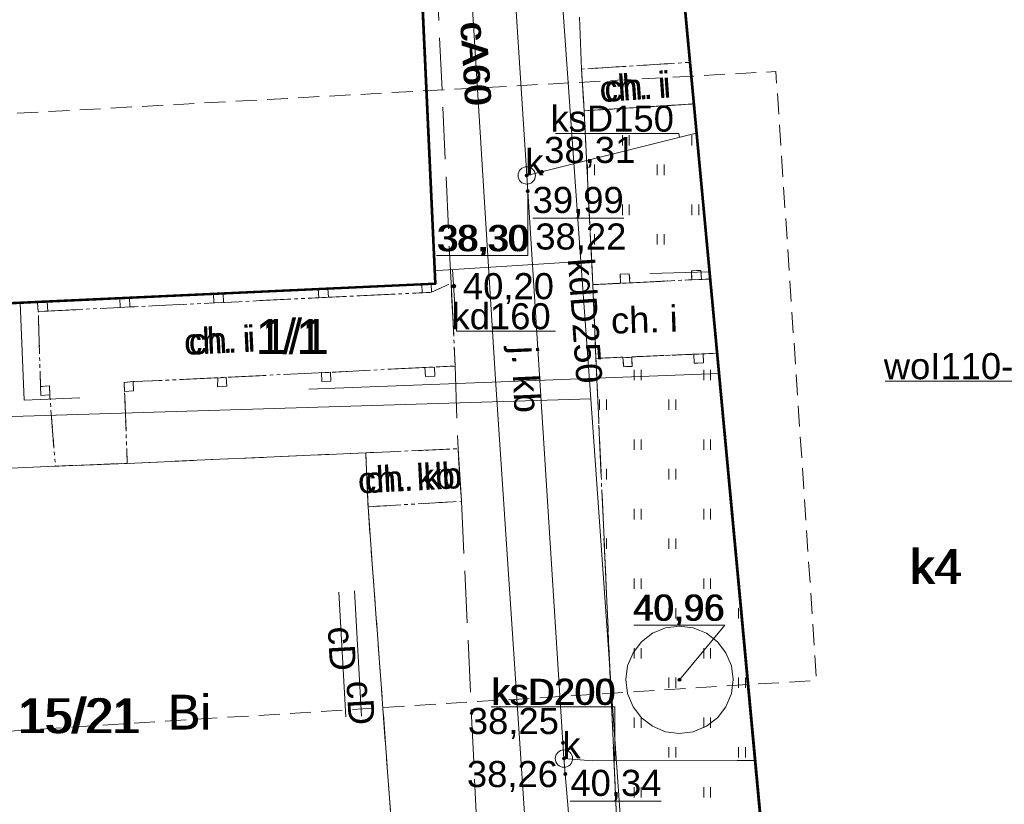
# Model space of a CAD drawing. Header units: millimetres. Extents: x 6503307 to 6504695, y 5886099 to 5887123.
# Tile 53 of 77: x 6504072 to 6504101, y 5886255 to 5886278. Entities that reach past the tile are written whole.
import ezdxf
from ezdxf.enums import TextEntityAlignment as Align

# ---------------------------------------------------------------- set-up
doc = ezdxf.new("R2010")
doc.units = ezdxf.units.MM
for name, pattern in [('2', [9, 6, -3]), ('DGN Style 3', [23.063138, 16.47367, -6.589468]), ('OTKC_A05', [1.5, 1, -0.5]), ('OTKJ_A05', [2, 1.5, -0.5]), ('OTKU_A05', [2, 1.5, -0.5]), ('OTZT_A05', [1.5, 1, -0.5])]:
    doc.linetypes.add(name, pattern=pattern)
for name, color, linetype, lineweight in [('Bloki budynku EGiB', 18, 'Continuous', 0), ('Budynki EGiB', 18, 'Continuous', 0), ('Działki', 18, 'Continuous', 0), ('isa_V10520003E16E075_TUsr', 7, 'Continuous', 25), ('isa_V10520003E16E075_TUsr_19165818BF56C1D4', 5, 'OTKJ_A05', 25), ('Komunikacja (obszary)', 18, 'Continuous', 0), ('Obiekty związane z budynkami EGiB (obszary)', 18, 'Continuous', 0), ('Pikiety', 18, 'Continuous', 0), ('Przewody wodociągowe', 5, 'Continuous', 0), ('Zagospodarowanie terenu (obszary)', 18, 'Continuous', 0)]:
    doc.layers.add(name, color=color, linetype=linetype, lineweight=lineweight)
for name, color, linetype, lineweight, true_color in [('Przewody ciepłownicze', 7, 'Continuous', 0, 0xd200d2), ('Przewody kanalizacyjne', 7, 'Continuous', 0, 0x803300), ('Punkty o określonej wysokości', 7, 'Continuous', 0, 0x803300), ('Urządzenia towarzyszące (obszary)', 7, 'Continuous', 0, 0xff9100), ('Urządzenia związane z siecią (punkty)', 7, 'Continuous', 0, 0x803300), ('Użytki gruntowe', 7, 'Continuous', 0, 0x008000)]:
    doc.layers.add(name, color=color, linetype=linetype, lineweight=lineweight, true_color=true_color)
doc.styles.add('DOMYSLNA_CZCIONKA', font='arial.ttf')

# ---------------------------------------------------------------- blocks, each defined once
blk = doc.blocks.new('OTRS_P05')
at = {"layer": 'isa_V10520003E16E075_TUsr', "true_color": 0x0a0909}
h = blk.add_hatch(color=18, dxfattribs=at)
h.dxf.hatch_style = 1
h.paths.add_polyline_path([(0.09, 0, 1), (-0.09, 0, 1)])
at = {"layer": 'isa_V10520003E16E075_TUsr', "color": 18, "true_color": 0x0a0909}
blk.add_lwpolyline([(0.09, 0, 1), (-0.09, 0, 1)], format="xyb", close=True, dxfattribs=at)
at = {"layer": 'isa_V10520003E16E075_TUsr_19165818BF56C1D4', "color": 18, "true_color": 0x0a0909}
blk.add_circle((0, 0), 0.09, dxfattribs=at)
blk = doc.blocks.new('SUKS_P05')
at = {"color": 36, "linetype": 'Continuous', "lineweight": 18, "true_color": 0x803300}
blk.add_circle((0, 0), 0.5, dxfattribs=at)
blk = doc.blocks.new('SUPS01_05')
at = {"lineweight": 18, "true_color": 0x803300}
h = blk.add_hatch(color=36, dxfattribs=at)
h.dxf.hatch_style = 1
h.paths.add_polyline_path([(-0.09, 0, 1), (0.09, 0, 1)])
at = {"color": 18, "lineweight": 18, "true_color": 0x0a0909}
blk.add_circle((0, 0), 0.09, dxfattribs=at)

msp = doc.modelspace()

# ---------------------------------------------------------------- hatches: boundary and pattern name
at = {"layer": 'Zagospodarowanie terenu (obszary)'}
h = msp.add_hatch(dxfattribs=at)
h.set_pattern_fill('OTZT', color=256, scale=0.2, style=0, pattern_type=0)
h.set_pattern_definition([(90, (6504088.584, 5886271.277), (-2, 1e-16), [0.3, -1.7]), (90, (6504088.784, 5886271.277), (-2, 1e-16), [0.3, -1.7]), (90, (6504089.584, 5886270.127), (-2, 1e-16), [0.3, -1.7]), (90, (6504089.784, 5886270.127), (-2, 1e-16), [0.3, -1.7])])
h.paths.add_polyline_path([(6504092.10976, 5886270.28929), (6504091.63982, 5886275.32635), (6504088.48399, 5886275.12706), (6504088.73399, 5886270.12706), (6504089.53399, 5886270.16706), (6504089.52399, 5886270.42706), (6504089.78399, 5886270.43706), (6504089.80389, 5886270.17846), (6504089.85147, 5886270.18075), (6504091.58399, 5886270.26706), (6504091.57399, 5886270.52706), (6504091.84399, 5886270.53706), (6504091.86397, 5886270.27743)], flags=0)
at = {"layer": 'Zagospodarowanie terenu (obszary)', "ltscale": 0.1}
h = msp.add_hatch(dxfattribs=at)
h.set_pattern_fill('OTZT', style=0)
h.set_pattern_definition([(90, (6504088.584, 5886271.277), (-2, 1e-16), [0.3, -1.7]), (90, (6504088.784, 5886271.277), (-2, 1e-16), [0.3, -1.7]), (90, (6504089.584, 5886270.127), (-2, 1e-16), [0.3, -1.7]), (90, (6504089.784, 5886270.127), (-2, 1e-16), [0.3, -1.7])])
h.paths.add_polyline_path([(6504092.10976, 5886270.28929), (6504091.63982, 5886275.32635), (6504088.48399, 5886275.12706), (6504088.73399, 5886270.12706), (6504089.53399, 5886270.16706), (6504089.52399, 5886270.42706), (6504089.78399, 5886270.43706), (6504089.80389, 5886270.17846), (6504089.85147, 5886270.18075), (6504091.58399, 5886270.26706), (6504091.57399, 5886270.52706), (6504091.84399, 5886270.53706), (6504091.86397, 5886270.27743)], flags=16)
at = {"layer": 'Zagospodarowanie terenu (obszary)'}
h = msp.add_hatch(dxfattribs=at)
h.set_pattern_fill('OTZT', color=256, scale=0.2, style=0, pattern_type=0)
h.set_pattern_definition([(90, (6504088.924, 5886250.525), (-2, 1e-16), [0.3, -1.7]), (90, (6504089.124, 5886250.525), (-2, 1e-16), [0.3, -1.7]), (90, (6504089.924, 5886249.375), (-2, 1e-16), [0.3, -1.7]), (90, (6504090.124, 5886249.375), (-2, 1e-16), [0.3, -1.7])])
h.paths.add_polyline_path([(6504094.04399, 5886249.55706), (6504092.30903, 5886268.1534), (6504091.91401, 5886268.13666), (6504091.92399, 5886267.87706), (6504091.65399, 5886267.86706), (6504091.64406, 5886268.12534), (6504091.12008, 5886268.10336), (6504089.85375, 5886268.05025), (6504089.85399, 5886268.03706), (6504089.86399, 5886267.77706), (6504089.62399, 5886267.76706), (6504089.59399, 5886268.02706), (6504089.59326, 5886268.03933), (6504088.82399, 5886268.00706), (6504089.51399, 5886252.59706), (6504090.28399, 5886250.77706), (6504090.32849, 5886249.65362), (6504091.49599, 5886249.37506)], flags=0)
at = {"layer": 'Zagospodarowanie terenu (obszary)', "ltscale": 0.1}
h = msp.add_hatch(dxfattribs=at)
h.set_pattern_fill('OTZT', style=0)
h.set_pattern_definition([(90, (6504088.924, 5886250.525), (-2, 1e-16), [0.3, -1.7]), (90, (6504089.124, 5886250.525), (-2, 1e-16), [0.3, -1.7]), (90, (6504089.924, 5886249.375), (-2, 1e-16), [0.3, -1.7]), (90, (6504090.124, 5886249.375), (-2, 1e-16), [0.3, -1.7])])
h.paths.add_polyline_path([(6504094.04399, 5886249.55706), (6504092.30903, 5886268.1534), (6504091.91401, 5886268.13666), (6504091.92399, 5886267.87706), (6504091.65399, 5886267.86706), (6504091.64406, 5886268.12534), (6504091.12008, 5886268.10336), (6504089.85375, 5886268.05025), (6504089.85399, 5886268.03706), (6504089.86399, 5886267.77706), (6504089.62399, 5886267.76706), (6504089.59399, 5886268.02706), (6504089.59326, 5886268.03933), (6504088.82399, 5886268.00706), (6504089.51399, 5886252.59706), (6504090.28399, 5886250.77706), (6504090.32849, 5886249.65362), (6504091.49599, 5886249.37506)], flags=16)

# ---------------------------------------------------------------- linework, layer by layer
at = {"color": 5, "linetype": '2', "lineweight": 0, "ltscale": 0.1, "flags": 128}
msp.add_lwpolyline([(6504055.99399, 5886274.16706), (6504094.00399, 5886276.25706), (6504095.17399, 5886258.74706), (6504056.64399, 5886256.32706)], close=True, dxfattribs=at)
at = {"layer": 'Bloki budynku EGiB', "color": 7, "linetype": 'DGN Style 3', "lineweight": 13, "flags": 128}
msp.add_lwpolyline([(6504084.20399, 5886270.25706), (6504084.20399, 5886270.15706), (6504072.25399, 5886269.60706), (6504072.36399, 5886266.80706), (6504092.36399, 5886267.56706), (6504092.09399, 5886270.49706)], close=True, dxfattribs=at)
at = {"layer": 'Budynki EGiB', "color": 7, "linetype": 'Continuous', "lineweight": 53}
for p, q in [((6504084.20399, 5886270.15706), (6504083.23903, 5886291.17458)), ((6504090.38399, 5886288.78706), (6504094.04399, 5886249.55706)), ((6504059.88399, 5886269.04706), (6504084.20399, 5886270.15706))]:
    msp.add_line(p, q, dxfattribs=at)
at = {"layer": 'Budynki EGiB', "color": 7, "linetype": 'Continuous', "lineweight": 53, "flags": 128}
for points in [[(6504058.72399, 5886293.90706), (6504059.88399, 5886269.04706), (6504084.20399, 5886270.15706), (6504083.06399, 5886294.98706), (6504072.29438, 5886294.5092), (6504065.28394, 5886294.19814), (6504058.72399, 5886293.90706)], [(6504101.89399, 5886289.79706), (6504090.38399, 5886288.78706), (6504094.04399, 5886249.55706), (6504094.33399, 5886249.57706), (6504095.48399, 5886234.63706), (6504106.53399, 5886235.76706), (6504105.09399, 5886250.47706), (6504105.35399, 5886250.54706), (6504101.89399, 5886289.79706)]]:
    msp.add_lwpolyline(points, close=True, dxfattribs=at)
at = {"layer": 'Komunikacja (obszary)', "color": 7, "linetype": 'OTKJ_A05', "lineweight": 0}
for p, q in [((6504083.67316, 5886291.2128), (6504084.65399, 5886270.16706)), ((6504088.40799, 5886276.32506), (6504088.27399, 5886279.59706)), ((6504088.48399, 5886275.12706), (6504088.40799, 5886276.32506)), ((6504088.73399, 5886270.12706), (6504088.48399, 5886275.12706)), ((6504084.65399, 5886270.16706), (6504084.77399, 5886267.78706)), ((6504088.82399, 5886268.00706), (6504088.73399, 5886270.12706)), ((6504089.51399, 5886252.59706), (6504088.82399, 5886268.00706)), ((6504084.77399, 5886267.78706), (6504084.85399, 5886265.40706)), ((6504084.85399, 5886265.40706), (6504084.95399, 5886263.89706)), ((6504084.95399, 5886263.89706), (6504085.44399, 5886253.50706))]:
    msp.add_line(p, q, dxfattribs=at)
at = {"layer": 'Komunikacja (obszary)', "color": 7, "linetype": 'OTKU_A05', "lineweight": 0}
for p, q in [((6504082.20112, 5886265.29002), (6504075.33399, 5886264.98706)), ((6504082.26399, 5886263.73706), (6504082.20112, 5886265.29002)), ((6504073.26399, 5886264.90706), (6504062.06399, 5886264.37706)), ((6504075.33399, 5886264.98706), (6504073.26399, 5886264.90706)), ((6504083.20399, 5886251.00706), (6504082.26399, 5886263.73706))]:
    msp.add_line(p, q, dxfattribs=at)
at = {"layer": 'Komunikacja (obszary)', "color": 18, "linetype": 'OTKC_A05', "lineweight": 18, "true_color": 0x000000, "flags": 128}
for points in [[(6504088.40799, 5886276.32506), (6504088.48399, 5886275.12706), (6504091.63599, 5886275.32606), (6504091.52824, 5886276.52233), (6504088.40799, 5886276.32506)], [(6504073.26399, 5886264.90706), (6504075.33399, 5886264.98706), (6504075.25404, 5886267.05707), (6504075.24399, 5886267.31706), (6504075.50399, 5886267.33706), (6504077.92399, 5886267.44706), (6504078.18399, 5886267.46706), (6504078.18438, 5886267.46208), (6504080.92399, 5886267.59706), (6504081.18399, 5886267.60706), (6504083.90399, 5886267.74706), (6504084.17399, 5886267.75706), (6504084.77399, 5886267.78706), (6504084.65399, 5886270.16706), (6504084.09399, 5886269.90706), (6504083.82412, 5886269.89395), (6504081.12356, 5886269.76274), (6504080.84383, 5886269.74915), (6504078.10403, 5886269.61603), (6504077.82379, 5886269.60241), (6504075.40408, 5886269.48485), (6504075.1342, 5886269.47174), (6504073.04399, 5886269.36706), (6504072.77399, 5886269.35706), (6504072.83647, 5886267.19725), (6504073.09399, 5886267.21706), (6504073.10399, 5886266.95706), (6504073.26399, 5886264.90706)], [(6504088.73399, 5886270.12706), (6504088.82399, 5886268.00706), (6504089.59326, 5886268.03933), (6504089.59399, 5886268.02706), (6504089.85399, 5886268.03706), (6504089.85375, 5886268.05025), (6504091.12008, 5886268.10336), (6504091.64406, 5886268.12534), (6504091.91401, 5886268.13666), (6504092.30499, 5886268.15306), (6504092.10976, 5886270.28929), (6504091.86399, 5886270.27706), (6504091.58399, 5886270.26706), (6504089.85147, 5886270.18075), (6504089.80389, 5886270.17846), (6504089.53399, 5886270.16706), (6504088.73399, 5886270.12706)], [(6504082.20112, 5886265.29002), (6504082.26399, 5886263.73706), (6504084.95399, 5886263.89706), (6504084.85399, 5886265.40706), (6504082.20112, 5886265.29002)]]:
    msp.add_lwpolyline(points, close=True, dxfattribs=at)
at = {"layer": 'Komunikacja (obszary)', "color": 7, "linetype": 'OTKC_A05', "lineweight": 0, "ltscale": 0.1, "flags": 128}
for points in [[(6504088.40799, 5886276.32506), (6504088.48399, 5886275.12706), (6504091.63599, 5886275.32606), (6504091.52824, 5886276.52233)], [(6504073.26399, 5886264.90706), (6504075.33399, 5886264.98706), (6504075.25404, 5886267.05707), (6504075.24399, 5886267.31706), (6504075.50399, 5886267.33706), (6504077.92399, 5886267.44706), (6504078.18399, 5886267.46706), (6504078.18438, 5886267.46208), (6504080.92399, 5886267.59706), (6504081.18399, 5886267.60706), (6504083.90399, 5886267.74706), (6504084.17399, 5886267.75706), (6504084.77399, 5886267.78706), (6504084.65399, 5886270.16706), (6504084.09399, 5886269.90706), (6504083.82412, 5886269.89395), (6504081.12356, 5886269.76274), (6504080.84383, 5886269.74915), (6504078.10403, 5886269.61603), (6504077.82379, 5886269.60241), (6504075.40408, 5886269.48485), (6504075.1342, 5886269.47174), (6504073.04399, 5886269.36706), (6504072.77399, 5886269.35706), (6504072.83647, 5886267.19725), (6504073.09399, 5886267.21706), (6504073.10399, 5886266.95706)], [(6504088.73399, 5886270.12706), (6504088.82399, 5886268.00706), (6504089.59326, 5886268.03933), (6504089.59399, 5886268.02706), (6504089.85399, 5886268.03706), (6504089.85375, 5886268.05025), (6504091.12008, 5886268.10336), (6504091.64406, 5886268.12534), (6504091.91401, 5886268.13666), (6504092.30499, 5886268.15306), (6504092.10976, 5886270.28929), (6504091.86399, 5886270.27706), (6504091.58399, 5886270.26706), (6504089.85147, 5886270.18075), (6504089.80389, 5886270.17846), (6504089.53399, 5886270.16706)], [(6504082.20112, 5886265.29002), (6504082.26399, 5886263.73706), (6504084.95399, 5886263.89706), (6504084.85399, 5886265.40706)]]:
    msp.add_lwpolyline(points, close=True, dxfattribs=at)
at = {"layer": 'Komunikacja (obszary)', "color": 7, "linetype": 'OTKU_A05', "lineweight": 0, "flags": 128}
msp.add_lwpolyline([(6504057.14981, 5886264.12399), (6504058.39999, 5886235.64606), (6504058.42604, 5886234.9215), (6504075.07432, 5886236.6205), (6504079.45159, 5886237.06721), (6504084.14999, 5886237.39106), (6504083.62506, 5886247.38408), (6504083.20399, 5886251.00706), (6504082.26399, 5886263.73706), (6504082.20112, 5886265.29002), (6504075.33399, 5886264.98706), (6504073.26399, 5886264.90706), (6504062.06399, 5886264.37706), (6504060.52399, 5886264.24706), (6504057.23399, 5886264.12706), (6504057.14981, 5886264.12399)], close=True, dxfattribs=at)
at = {"layer": 'Obiekty związane z budynkami EGiB (obszary)', "color": 7, "linetype": 'DGN Style 3', "lineweight": 13, "flags": 128}
msp.add_lwpolyline([(6504084.20399, 5886270.25706), (6504084.20399, 5886270.15706), (6504072.25399, 5886269.60706), (6504072.36399, 5886266.80706), (6504092.36399, 5886267.56706), (6504092.09399, 5886270.49706)], close=True, dxfattribs=at)
at = {"layer": 'Obiekty związane z budynkami EGiB (obszary)', "color": 18, "linetype": 'Continuous', "lineweight": 18, "true_color": 0x000000, "flags": 128}
for points in [[(6504089.52399, 5886270.42706), (6504089.53399, 5886270.16706), (6504089.80399, 5886270.17706), (6504089.78399, 5886270.43706), (6504089.52399, 5886270.42706)], [(6504091.57399, 5886270.52706), (6504091.58399, 5886270.26706), (6504091.86399, 5886270.27706), (6504091.84399, 5886270.53706), (6504091.57399, 5886270.52706)], [(6504083.8139, 5886270.13926), (6504083.82412, 5886269.89395), (6504084.09399, 5886269.90706), (6504084.08421, 5886270.1516), (6504083.8139, 5886270.13926)], [(6504077.81367, 5886269.8654), (6504077.82379, 5886269.60241), (6504078.10403, 5886269.61603), (6504078.09395, 5886269.87819), (6504077.81367, 5886269.8654)], [(6504080.82432, 5886270.00281), (6504080.84383, 5886269.74915), (6504081.12356, 5886269.76274), (6504081.10411, 5886270.01558), (6504080.82432, 5886270.00281)], [(6504072.75399, 5886269.61706), (6504072.77399, 5886269.35706), (6504073.04399, 5886269.36706), (6504073.02399, 5886269.62706), (6504072.75399, 5886269.61706)], [(6504075.12378, 5886269.74263), (6504075.1342, 5886269.47174), (6504075.40408, 5886269.48485), (6504075.39369, 5886269.75495), (6504075.12378, 5886269.74263)], [(6504091.64399, 5886268.12706), (6504091.65399, 5886267.86706), (6504091.92399, 5886267.87706), (6504091.91399, 5886268.13706), (6504091.64399, 5886268.12706)], [(6504089.59399, 5886268.02706), (6504089.62399, 5886267.76706), (6504089.86399, 5886267.77706), (6504089.85399, 5886268.03706), (6504089.59399, 5886268.02706)], [(6504080.92399, 5886267.59706), (6504080.93399, 5886267.33706), (6504081.19399, 5886267.34706), (6504081.18399, 5886267.60706), (6504080.92399, 5886267.59706)], [(6504084.17399, 5886267.75706), (6504083.90399, 5886267.74706), (6504083.91399, 5886267.48706), (6504084.18399, 5886267.49706), (6504084.17399, 5886267.75706)], [(6504075.24399, 5886267.31706), (6504075.25399, 5886267.05706), (6504075.51399, 5886267.07706), (6504075.50399, 5886267.33706), (6504075.24399, 5886267.31706)], [(6504077.94099, 5886267.44206), (6504077.93399, 5886267.18706), (6504078.20399, 5886267.20706), (6504078.18399, 5886267.46706), (6504077.94099, 5886267.44206)], [(6504072.83399, 5886267.19706), (6504072.84399, 5886266.93706), (6504073.10399, 5886266.95706), (6504073.09399, 5886267.21706), (6504072.83399, 5886267.19706)]]:
    msp.add_lwpolyline(points, close=True, dxfattribs=at)
at = {"layer": 'Obiekty związane z budynkami EGiB (obszary)', "color": 250, "linetype": 'Continuous', "lineweight": 13, "ltscale": 0.1, "flags": 128}
for points in [[(6504089.52399, 5886270.42706), (6504089.53399, 5886270.16706), (6504089.80399, 5886270.17706), (6504089.78399, 5886270.43706)], [(6504091.57399, 5886270.52706), (6504091.58399, 5886270.26706), (6504091.86399, 5886270.27706), (6504091.84399, 5886270.53706)], [(6504083.8139, 5886270.13926), (6504083.82412, 5886269.89395), (6504084.09399, 5886269.90706), (6504084.08421, 5886270.1516)], [(6504077.81367, 5886269.8654), (6504077.82379, 5886269.60241), (6504078.10403, 5886269.61603), (6504078.09395, 5886269.87819)], [(6504080.82432, 5886270.00281), (6504080.84383, 5886269.74915), (6504081.12356, 5886269.76274), (6504081.10411, 5886270.01558)], [(6504072.75399, 5886269.61706), (6504072.77399, 5886269.35706), (6504073.04399, 5886269.36706), (6504073.02399, 5886269.62706)], [(6504075.12378, 5886269.74263), (6504075.1342, 5886269.47174), (6504075.40408, 5886269.48485), (6504075.39369, 5886269.75495)], [(6504091.64399, 5886268.12706), (6504091.65399, 5886267.86706), (6504091.92399, 5886267.87706), (6504091.91399, 5886268.13706)], [(6504089.59399, 5886268.02706), (6504089.62399, 5886267.76706), (6504089.86399, 5886267.77706), (6504089.85399, 5886268.03706)], [(6504080.92399, 5886267.59706), (6504080.93399, 5886267.33706), (6504081.19399, 5886267.34706), (6504081.18399, 5886267.60706)], [(6504084.17399, 5886267.75706), (6504083.90399, 5886267.74706), (6504083.91399, 5886267.48706), (6504084.18399, 5886267.49706)], [(6504075.24399, 5886267.31706), (6504075.25399, 5886267.05706), (6504075.51399, 5886267.07706), (6504075.50399, 5886267.33706)], [(6504077.94099, 5886267.44206), (6504077.93399, 5886267.18706), (6504078.20399, 5886267.20706), (6504078.18399, 5886267.46706)], [(6504072.83399, 5886267.19706), (6504072.84399, 5886266.93706), (6504073.10399, 5886266.95706), (6504073.09399, 5886267.21706)]]:
    msp.add_lwpolyline(points, close=True, dxfattribs=at)
at = {"layer": 'Przewody ciepłownicze', "color": 212, "linetype": 'Continuous', "lineweight": 18, "true_color": 0xd200d2, "flags": 128}
for points in [[(6504083.86399, 5886308.56706), (6504084.01399, 5886307.76706), (6504084.14399, 5886304.39706), (6504082.60399, 5886304.27706), (6504082.82399, 5886301.27706), (6504083.99399, 5886301.22706), (6504084.66399, 5886287.79706), (6504085.93399, 5886267.39706), (6504087.26399, 5886247.45706), (6504092.21399, 5886247.60706), (6504092.24399, 5886247.23706), (6504091.83399, 5886246.74706)], [(6504082.07399, 5886257.71706), (6504081.87399, 5886261.31706)], [(6504081.62399, 5886257.69706), (6504081.42399, 5886261.28706)]]:
    msp.add_lwpolyline(points, dxfattribs=at)
at = {"layer": 'Przewody ciepłownicze', "color": 212, "linetype": 'Continuous', "lineweight": 0, "flags": 128}
msp.add_lwpolyline([(6504084.49, 5886291.28473), (6504084.66399, 5886287.79706), (6504085.93399, 5886267.39706), (6504087.26399, 5886247.45706), (6504092.21399, 5886247.60706), (6504092.24399, 5886247.23706), (6504091.83399, 5886246.74706)], dxfattribs=at)
at = {"layer": 'Przewody kanalizacyjne', "color": 36, "linetype": 'Continuous', "lineweight": 18, "true_color": 0x803300, "flags": 128}
for points in [[(6504105.81399, 5886301.88706), (6504084.80399, 5886302.69706), (6504085.94399, 5886287.55706), (6504086.15399, 5886283.74706), (6504086.83399, 5886273.26706), (6504087.90399, 5886256.49706)], [(6504086.95399, 5886291.15706), (6504086.98399, 5886290.70706), (6504087.71399, 5886280.44706), (6504087.87399, 5886278.09706), (6504088.39399, 5886270.79706), (6504088.67399, 5886266.84706), (6504089.82399, 5886250.66706), (6504089.85399, 5886250.21706)], [(6504056.55399, 5886286.90706), (6504057.01399, 5886279.42706), (6504057.44399, 5886272.43706), (6504057.87399, 5886265.90706), (6504088.67399, 5886266.84706)], [(6504086.83399, 5886273.26706), (6504091.71399, 5886274.48706)], [(6504084.18399, 5886270.52706), (6504084.27399, 5886270.53706), (6504088.39399, 5886270.79706)], [(6504088.32399, 5886251.58706), (6504087.90399, 5886256.49706)], [(6504087.90399, 5886256.49706), (6504088.71399, 5886256.42706), (6504092.89399, 5886256.43706), (6504093.40399, 5886256.43706)]]:
    msp.add_lwpolyline(points, dxfattribs=at)
at = {"layer": 'Przewody kanalizacyjne', "color": 46, "linetype": 'Continuous', "lineweight": 0, "flags": 128}
msp.add_lwpolyline([(6504085.65558, 5886291.38737), (6504085.94399, 5886287.55706), (6504086.15399, 5886283.74706), (6504086.83399, 5886273.26706), (6504087.90399, 5886256.49706)], dxfattribs=at)
at = {"layer": 'Przewody kanalizacyjne', "color": 46, "linetype": 'Continuous', "lineweight": 0, "ltscale": 0.1, "flags": 128}
for points in [[(6504086.95399, 5886291.15706), (6504086.98399, 5886290.70706), (6504087.71399, 5886280.44706), (6504087.87399, 5886278.09706), (6504088.39399, 5886270.79706), (6504088.67399, 5886266.84706), (6504089.82399, 5886250.66706), (6504089.85399, 5886250.21706)], [(6504056.55399, 5886286.90706), (6504057.01399, 5886279.42706), (6504057.44399, 5886272.43706), (6504057.87399, 5886265.90706), (6504088.67399, 5886266.84706)], [(6504086.83399, 5886273.26706), (6504091.71399, 5886274.48706)], [(6504084.18399, 5886270.52706), (6504084.27399, 5886270.53706), (6504088.39399, 5886270.79706)], [(6504087.90399, 5886256.49706), (6504088.71399, 5886256.42706), (6504092.89399, 5886256.43706), (6504093.40399, 5886256.43706)], [(6504088.32399, 5886251.58706), (6504087.90399, 5886256.49706)]]:
    msp.add_lwpolyline(points, dxfattribs=at)
at = {"layer": 'Przewody kanalizacyjne', "color": 18, "linetype": 'Continuous', "lineweight": 0, "true_color": 0x000000, "flags": 128}
for points in [[(6504087.66057, 5886274.4698), (6504091.21309, 5886274.4698), (6504091.22892, 5886274.36579)], [(6504084.69516, 5886270.56364), (6504084.80732, 5886268.78634), (6504087.66202, 5886268.78634)], [(6504085.81206, 5886257.98324), (6504089.36458, 5886257.98324), (6504089.3683, 5886256.42863)]]:
    msp.add_lwpolyline(points, dxfattribs=at)
at = {"layer": 'Przewody kanalizacyjne', "color": 250, "linetype": 'Continuous', "lineweight": 0, "ltscale": 0.1, "flags": 128}
for points in [[(6504087.66057, 5886274.4698), (6504091.21309, 5886274.4698), (6504091.22892, 5886274.36579)], [(6504084.69516, 5886270.56364), (6504084.80732, 5886268.78634), (6504087.66202, 5886268.78634)], [(6504085.81206, 5886257.98324), (6504089.36458, 5886257.98324), (6504089.3683, 5886256.42863)]]:
    msp.add_lwpolyline(points, dxfattribs=at)
at = {"layer": 'Przewody wodociągowe', "color": 18, "linetype": 'Continuous', "lineweight": 0, "true_color": 0x000000, "flags": 128}
msp.add_lwpolyline([(6504097.14885, 5886267.3499), (6504103.53561, 5886267.3499), (6504107.04703, 5886267.81165)], dxfattribs=at)
at = {"layer": 'Punkty o określonej wysokości', "color": 36, "linetype": 'Continuous', "lineweight": 0, "true_color": 0x803300, "flags": 128}
for points in [[(6504084.23786, 5886270.96412), (6504086.85979, 5886270.96412), (6504086.85979, 5886272.81698)], [(6504087.00777, 5886272.03785), (6504089.6297, 5886272.03785)], [(6504089.91739, 5886260.33618), (6504092.53932, 5886260.33618), (6504091.22835, 5886258.7636)], [(6504088.08277, 5886255.27185), (6504090.7047, 5886255.27185)]]:
    msp.add_lwpolyline(points, dxfattribs=at)
at = {"layer": 'Punkty o określonej wysokości', "color": 46, "linetype": 'Continuous', "lineweight": 0, "ltscale": 0.1, "flags": 128}
for points in [[(6504084.23786, 5886270.96412), (6504086.85979, 5886270.96412), (6504086.85979, 5886272.81698)], [(6504087.00777, 5886272.03785), (6504089.6297, 5886272.03785)], [(6504089.91739, 5886260.33618), (6504092.53932, 5886260.33618), (6504091.22835, 5886258.7636)], [(6504088.08277, 5886255.27185), (6504090.7047, 5886255.27185)]]:
    msp.add_lwpolyline(points, dxfattribs=at)
at = {"layer": 'Urządzenia towarzyszące (obszary)', "color": 36, "linetype": 'Continuous', "lineweight": 18, "true_color": 0x803300, "flags": 128}
msp.add_lwpolyline([(6504089.68399, 5886258.76706), (6504089.73399, 5886258.36706), (6504089.89399, 5886257.98706), (6504090.13399, 5886257.66706), (6504090.45399, 5886257.42706), (6504090.82399, 5886257.26706), (6504091.22399, 5886257.21706), (6504091.62399, 5886257.26706), (6504092.00399, 5886257.42706), (6504092.32399, 5886257.66706), (6504092.56399, 5886257.98706), (6504092.72399, 5886258.36706), (6504092.77399, 5886258.76706), (6504092.72399, 5886259.16706), (6504092.56399, 5886259.53706), (6504092.32399, 5886259.85706), (6504092.00399, 5886260.10706), (6504091.62399, 5886260.25706), (6504091.22399, 5886260.30706), (6504090.82399, 5886260.25706), (6504090.45399, 5886260.10706), (6504090.13399, 5886259.85706), (6504089.89399, 5886259.53706), (6504089.73399, 5886259.16706), (6504089.68399, 5886258.76706)], close=True, dxfattribs=at)
at = {"layer": 'Urządzenia towarzyszące (obszary)', "color": 46, "linetype": 'Continuous', "lineweight": 13, "ltscale": 0.1, "flags": 128}
msp.add_lwpolyline([(6504089.68399, 5886258.76706), (6504089.73399, 5886258.36706), (6504089.89399, 5886257.98706), (6504090.13399, 5886257.66706), (6504090.45399, 5886257.42706), (6504090.82399, 5886257.26706), (6504091.22399, 5886257.21706), (6504091.62399, 5886257.26706), (6504092.00399, 5886257.42706), (6504092.32399, 5886257.66706), (6504092.56399, 5886257.98706), (6504092.72399, 5886258.36706), (6504092.77399, 5886258.76706), (6504092.72399, 5886259.16706), (6504092.56399, 5886259.53706), (6504092.32399, 5886259.85706), (6504092.00399, 5886260.10706), (6504091.62399, 5886260.25706), (6504091.22399, 5886260.30706), (6504090.82399, 5886260.25706), (6504090.45399, 5886260.10706), (6504090.13399, 5886259.85706), (6504089.89399, 5886259.53706), (6504089.73399, 5886259.16706)], close=True, dxfattribs=at)
at = {"layer": 'Zagospodarowanie terenu (obszary)', "color": 18, "linetype": 'OTZT_A05', "lineweight": 18, "true_color": 0x000000, "flags": 128}
for points in [[(6504092.10976, 5886270.28929), (6504091.63982, 5886275.32635), (6504088.48399, 5886275.12706), (6504088.73399, 5886270.12706), (6504089.53399, 5886270.16706), (6504089.52399, 5886270.42706), (6504089.78399, 5886270.43706), (6504089.80389, 5886270.17846), (6504089.85147, 5886270.18075), (6504091.58399, 5886270.26706), (6504091.57399, 5886270.52706), (6504091.84399, 5886270.53706), (6504091.86397, 5886270.27743), (6504092.10976, 5886270.28929)], [(6504094.04399, 5886249.55706), (6504092.30903, 5886268.1534), (6504091.91401, 5886268.13666), (6504091.92399, 5886267.87706), (6504091.65399, 5886267.86706), (6504091.64406, 5886268.12534), (6504091.12008, 5886268.10336), (6504089.85375, 5886268.05025), (6504089.85399, 5886268.03706), (6504089.86399, 5886267.77706), (6504089.62399, 5886267.76706), (6504089.59399, 5886268.02706), (6504089.59326, 5886268.03933), (6504088.82399, 5886268.00706), (6504089.51399, 5886252.59706), (6504090.28399, 5886250.77706), (6504090.32849, 5886249.65362), (6504091.49599, 5886249.37506), (6504094.04399, 5886249.55706)]]:
    msp.add_lwpolyline(points, close=True, dxfattribs=at)
at = {"layer": 'Zagospodarowanie terenu (obszary)', "color": 250, "linetype": 'OTZT_A05', "lineweight": 13, "ltscale": 0.1, "flags": 128}
for points in [[(6504092.10976, 5886270.28929), (6504091.63982, 5886275.32635), (6504088.48399, 5886275.12706), (6504088.73399, 5886270.12706), (6504089.53399, 5886270.16706), (6504089.52399, 5886270.42706), (6504089.78399, 5886270.43706), (6504089.80389, 5886270.17846), (6504089.85147, 5886270.18075), (6504091.58399, 5886270.26706), (6504091.57399, 5886270.52706), (6504091.84399, 5886270.53706), (6504091.86397, 5886270.27743)], [(6504094.04399, 5886249.55706), (6504092.30903, 5886268.1534), (6504091.91401, 5886268.13666), (6504091.92399, 5886267.87706), (6504091.65399, 5886267.86706), (6504091.64406, 5886268.12534), (6504091.12008, 5886268.10336), (6504089.85375, 5886268.05025), (6504089.85399, 5886268.03706), (6504089.86399, 5886267.77706), (6504089.62399, 5886267.76706), (6504089.59399, 5886268.02706), (6504089.59326, 5886268.03933), (6504088.82399, 5886268.00706), (6504089.51399, 5886252.59706), (6504090.28399, 5886250.77706), (6504090.32849, 5886249.65362), (6504091.49599, 5886249.37506)]]:
    msp.add_lwpolyline(points, close=True, dxfattribs=at)

# ---------------------------------------------------------------- block references
at = {"layer": 'Pikiety', "color": 18, "true_color": 0x000000, "xscale": 0.5, "yscale": 0.5, "zscale": 0.5}
msp.add_blockref('OTRS_P05', (6504084.733, 5886270.08406), dxfattribs=at)
at = {"layer": 'Pikiety', "color": 250, "ltscale": 0.1, "xscale": 0.05, "yscale": 0.05, "zscale": 0.05}
msp.add_blockref('OTRS_P05', (6504084.733, 5886270.08406), dxfattribs=at)
at = {"layer": 'Punkty o określonej wysokości', "color": 36, "true_color": 0x803300, "xscale": 0.5, "yscale": 0.5, "zscale": 0.5}
for p in [(6504086.83099, 5886273.26606), (6504087.26758, 5886273.3751), (6504086.85979, 5886272.81698), (6504091.22835, 5886258.7636), (6504087.8772, 5886256.94914), (6504087.90599, 5886256.50006), (6504087.9437, 5886256.05164)]:
    msp.add_blockref('SUPS01_05', p, dxfattribs=at)
at = {"layer": 'Punkty o określonej wysokości', "color": 46, "ltscale": 0.1, "xscale": 0.05, "yscale": 0.05, "zscale": 0.05}
for p in [(6504086.83099, 5886273.26606), (6504087.26758, 5886273.3751), (6504086.85979, 5886272.81698), (6504091.22835, 5886258.7636), (6504087.8772, 5886256.94914), (6504087.90599, 5886256.50006), (6504087.9437, 5886256.05164)]:
    msp.add_blockref('SUPS01_05', p, dxfattribs=at)
at = {"layer": 'Urządzenia związane z siecią (punkty)', "color": 36, "true_color": 0x803300, "xscale": 0.5, "yscale": 0.5, "zscale": 0.5}
for p in [(6504086.83399, 5886273.26706), (6504087.90399, 5886256.49706)]:
    msp.add_blockref('SUKS_P05', p, dxfattribs=at)
at = {"layer": 'Urządzenia związane z siecią (punkty)', "color": 46, "ltscale": 0.1, "xscale": 0.05, "yscale": 0.05, "zscale": 0.05}
for p in [(6504086.83399, 5886273.26706), (6504087.90399, 5886256.49706)]:
    msp.add_blockref('SUKS_P05', p, dxfattribs=at)

# ---------------------------------------------------------------- texts
at = {"layer": 'Bloki budynku EGiB', "color": 7, "style": 'DOMYSLNA_CZCIONKA'}
msp.add_text('1/1', height=1, dxfattribs=at).set_placement((6504080.00134, 5886268.63602), align=Align.MIDDLE_CENTER)
at = {"layer": 'Bloki budynku EGiB', "color": 18, "true_color": 0x0a0909, "style": 'DOMYSLNA_CZCIONKA'}
msp.add_text('1/1', height=1, dxfattribs=at).set_placement((6504080.17322, 5886268.63602), align=Align.MIDDLE_CENTER)
at = {"layer": 'Budynki EGiB', "color": 7, "style": 'DOMYSLNA_CZCIONKA'}
msp.add_text('k4', height=1, dxfattribs=at).set_placement((6504098.5869, 5886262.01981), align=Align.MIDDLE_CENTER)
at = {"layer": 'Budynki EGiB', "color": 18, "true_color": 0x0a0909, "style": 'DOMYSLNA_CZCIONKA'}
msp.add_text('k4', height=1, dxfattribs=at).set_placement((6504098.63572, 5886262.01981), align=Align.MIDDLE_CENTER)
at = {"layer": 'Działki', "color": 7, "lineweight": 0, "style": 'DOMYSLNA_CZCIONKA'}
msp.add_text('15/21', height=1, dxfattribs=at).set_placement((6504073.91191, 5886257.72908), align=Align.MIDDLE_CENTER)
at = {"layer": 'Działki', "color": 18, "true_color": 0x000000, "style": 'DOMYSLNA_CZCIONKA'}
msp.add_text('15/21', height=1, dxfattribs=at).set_placement((6504073.97889, 5886257.72908), align=Align.MIDDLE_CENTER)
at = {"layer": 'Komunikacja (obszary)', "color": 7, "lineweight": 0, "style": 'DOMYSLNA_CZCIONKA'}
for s, rotation, p in [('ch. i', 4, (6504089.88278, 5886275.81375)), ('ch. i', 2, (6504090.21739, 5886269.12217)), ('ch. i', 2.773101, (6504077.92353, 5886268.52632)), ('j. kb', 272.639409, (6504086.81415, 5886267.40195)), ('ch. kb', 3, (6504083.36495, 5886264.56857))]:
    msp.add_text(s, height=0.75, rotation=rotation, dxfattribs=at).set_placement(p, align=Align.MIDDLE_CENTER)
at = {"layer": 'Komunikacja (obszary)', "color": 18, "true_color": 0x0a0909, "style": 'DOMYSLNA_CZCIONKA'}
for s, rotation, p in [('ch. i', 4, (6504090.01943, 5886275.8233)), ('ch. i', 2.773101, (6504078.06035, 5886268.53295)), ('ch. kb', 3, (6504083.5695, 5886264.57929))]:
    msp.add_text(s, height=0.75, rotation=rotation, dxfattribs=at).set_placement(p, align=Align.MIDDLE_CENTER)
at = {"layer": 'Pikiety', "color": 250, "style": 'DOMYSLNA_CZCIONKA'}
msp.add_text('40,20', height=0.75, dxfattribs=at).set_placement((6504086.3057, 5886270.08406), align=Align.MIDDLE_CENTER)
at = {"layer": 'Przewody ciepłownicze', "color": 212, "lineweight": 0, "style": 'DOMYSLNA_CZCIONKA'}
for s, rotation, p in [('cA60', 273.562346, (6504085.3668, 5886276.50793)), ('cD', 273.188669, (6504081.51478, 5886259.65745))]:
    msp.add_text(s, height=0.75, rotation=rotation, dxfattribs=at).set_placement(p, align=Align.MIDDLE_CENTER)
at = {"layer": 'Przewody ciepłownicze', "color": 212, "true_color": 0xd200d2, "style": 'DOMYSLNA_CZCIONKA'}
for s, rotation, p in [('cA60', 273.562346, (6504085.36981, 5886276.45951)), ('cD', 273.17983, (6504082.05268, 5886258.10063))]:
    msp.add_text(s, height=0.75, rotation=rotation, dxfattribs=at).set_placement(p, align=Align.MIDDLE_CENTER)
at = {"layer": 'Przewody kanalizacyjne', "color": 46, "lineweight": 0, "style": 'DOMYSLNA_CZCIONKA'}
for s, p in [('ksD150', (6504089.29327, 5886274.90273)), ('kd160', (6504086.09455, 5886269.21927)), ('ksD200', (6504087.62192, 5886258.41617))]:
    msp.add_text(s, height=0.75, dxfattribs=at).set_placement(p, align=Align.MIDDLE_CENTER)
msp.add_text('kdD250', height=0.75, rotation=274.054691, dxfattribs=at).set_placement((6504088.51506, 5886269.0892), align=Align.MIDDLE_CENTER)
at = {"layer": 'Przewody kanalizacyjne', "color": 36, "true_color": 0x803300, "style": 'DOMYSLNA_CZCIONKA'}
msp.add_text('ksD200', height=0.75, dxfattribs=at).set_placement((6504087.58832, 5886258.41617), align=Align.MIDDLE_CENTER)
at = {"layer": 'Przewody wodociągowe', "color": 5, "true_color": 0x0000ff, "style": 'DOMYSLNA_CZCIONKA'}
msp.add_text('woI110-niecz.', height=0.75, dxfattribs=at).set_placement((6504100.34223, 5886267.78283), align=Align.MIDDLE_CENTER)
at = {"layer": 'Punkty o określonej wysokości', "color": 46, "style": 'DOMYSLNA_CZCIONKA'}
for s, p in [('38,31', (6504088.64604, 5886274.00259)), ('39,99', (6504088.31276, 5886272.56357)), ('38,30', (6504085.60488, 5886271.46484)), ('38,22', (6504088.38958, 5886271.51214)), ('40,96', (6504091.19579, 5886260.83689)), ('38,25', (6504086.44849, 5886257.57663)), ('38,26', (6504086.42107, 5886256.05164)), ('40,34', (6504089.39957, 5886255.79757))]:
    msp.add_text(s, height=0.75, dxfattribs=at).set_placement(p, align=Align.MIDDLE_CENTER)
at = {"layer": 'Punkty o określonej wysokości', "color": 36, "true_color": 0x803300, "style": 'DOMYSLNA_CZCIONKA'}
for s, p in [('38,30', (6504085.54882, 5886271.46484)), ('40,96', (6504091.22835, 5886260.83689))]:
    msp.add_text(s, height=0.75, dxfattribs=at).set_placement(p, align=Align.MIDDLE_CENTER)
at = {"layer": 'Urządzenia związane z siecią (punkty)', "color": 46, "style": 'DOMYSLNA_CZCIONKA'}
for p in [(6504087.05365, 5886273.64913), (6504088.12365, 5886256.87913)]:
    msp.add_text('k', height=0.75, dxfattribs=at).set_placement(p, align=Align.MIDDLE_CENTER)
at = {"layer": 'Użytki gruntowe', "color": 96, "true_color": 0x008000, "style": 'DOMYSLNA_CZCIONKA'}
msp.add_text('Bi', height=1, dxfattribs=at).set_placement((6504077.12078, 5886257.8314), align=Align.MIDDLE_CENTER)
at = {"layer": 'Użytki gruntowe', "color": 96, "lineweight": 0, "style": 'DOMYSLNA_CZCIONKA'}
msp.add_text('Bi', height=1, dxfattribs=at).set_placement((6504077.13355, 5886257.8314), align=Align.MIDDLE_CENTER)

doc.saveas('drawing.dxf')
